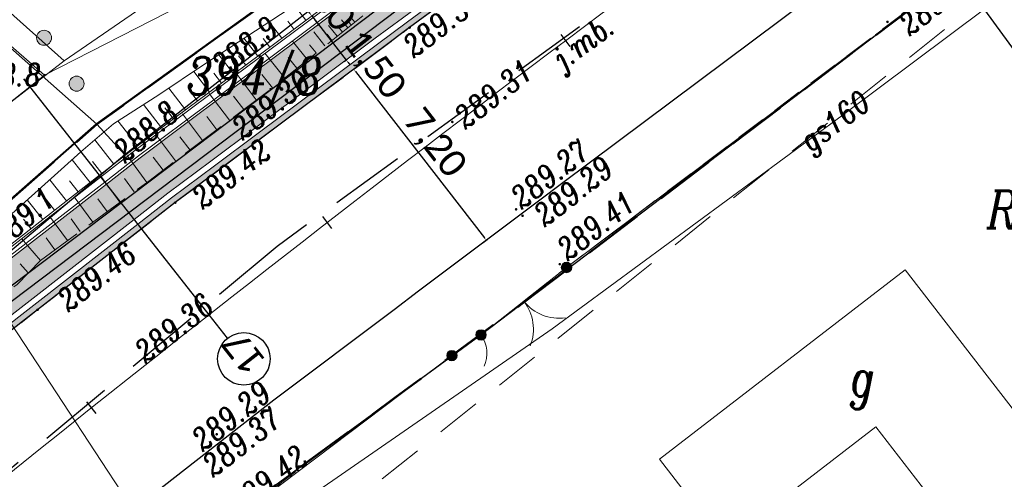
# Model space of a CAD drawing. Header units: metres. Extents: x -1 to 7476305, y 0 to 5497191.
# Tile 43 of 115: x 7475053 to 7475086, y 5496779 to 5496794. Entities that reach past the tile are written whole.
import ezdxf
from ezdxf.enums import TextEntityAlignment as Align

# ---------------------------------------------------------------- set-up
doc = ezdxf.new("R2010")
doc.units = ezdxf.units.M
for name, pattern in [('420-500', [1.5, 1, -0.5]), ('EGBO02-500', [2.5, 1.5, -1]), ('HIDDEN', [0.375, 0.25, -0.125]), ('KTCR02-500', [1.5, 1, -0.5]), ('KTJZ01-500', [2, 1.5, -0.5])]:
    doc.linetypes.add(name, pattern=pattern)
for name, color, linetype, lineweight, true_color in [('BUBZ01_1', 7, 'Continuous', 5, 0x0a0909), ('EGBB01', 7, 'Continuous', 5, 0x0a0909), ('EGBD03', 7, 'Continuous', 5, 0x0a0909), ('EGBK02', 7, 'Continuous', 5, 0x0a0909), ('EGBO02', 7, 'Continuous', 5, 0x0a0909), ('KTCR02', 7, 'Continuous', 5, 0x0a0909), ('KTJZ01', 7, 'Continuous', 5, 0x0a0909), ('KTKR01', 7, 'Continuous', 5, 0x0a0909), ('KTOK05_01', 7, 'Continuous', 5, 0x0a0909), ('RTPW01', 7, 'Continuous', 5, 0x0a0909), ('RTPW02', 7, 'Continuous', 5, 0x0a0909), ('suepnn', 7, 'Continuous', 5, 0x0a0909), ('SUPG_01', 7, 'Continuous', 5, 0x0a0909), ('SUPK_01', 7, 'Continuous', 5, 0x0a0909), ('SUSM04_01_E', 7, 'Continuous', 5, 0x0a0909), ('sutp', 7, 'Continuous', 5, 0x0a0909), ('SZOPO_905', 7, 'Continuous', 5, 0x0a0909), ('SZOPO_905_P', 7, 'Continuous', 5, 0x0a0909)]:
    doc.layers.add(name, color=color, linetype=linetype, lineweight=lineweight, true_color=true_color)
for name, color, linetype in [('C-DROGI-KORYTARZE', 7, 'Continuous'), ('C-DROGI-PRZEKROJE', 7, 'Continuous'), ('C-DROGI-SYTUACJA', 7, 'Continuous'), ('C-DROGI-SYTUACJA-ETYKIETY', 7, 'Continuous'), ('C-SIECI-RURY', 150, 'Continuous'), ('D_ naprawakonstrukcji', 7, 'Continuous'), ('D_Granice pasa drogowego', 30, '420-500'), ('d_gRANICE PODZIAŁOWE', 92, 'Continuous'), ('D_Linia charakterystyczna', 10, 'Continuous'), ('D_wymiary', 7, 'Continuous'), ('S-5_wymiary', 6, 'Continuous')]:
    doc.layers.add(name, color=color, linetype=linetype)
doc.layers.add('S-1_proj_obrzeze', color=11, linetype='Continuous', lineweight=30)
doc.layers.add('S-5_opis_poprzeczka', color=7, linetype='Continuous', lineweight=25)
doc.styles.add('! rom po 1.8mm', font='calibri.ttf', dxfattribs={"height": 0.9})
doc.styles.add('romans_pochyl', font='calibri.ttf', dxfattribs={"height": 0.75})
doc.styles.add('Style-ITALIC_1250', font='ITALIC_1250.shx')
doc.linetypes.add('KTOK05_01-500', pattern='A,3.75,[13,dgnlstyle-rozp_2015.shx,S=0.002778,R=0,X=0,Y=0],3.75', length=7.5)
doc.dimstyles.new('! 500', dxfattribs={"dimscale": 5, "dimtxt": 0.9, "dimasz": 0.18, "dimexe": 0.08, "dimexo": 0.04, "dimgap": 0.07, "dimtad": 1, "dimzin": 1, "dimtxsty": '! rom po 1.8mm', "dimcen": 0.09, "dimclrd": 256, "dimclre": 256, "dimclrt": 256, "dimazin": 1, "dimtfac": 1, "dimtix": 1, "dimtmove": 1, "dimatfit": 1, "dimfxl": 0.2, "dimlwd": -1, "dimlwe": -1, "dimarcsym": 0})

# ---------------------------------------------------------------- blocks, each defined once
blk = doc.blocks.new('*D93')
at = {"layer": 'D_wymiary', "transparency": 16777216}
for p, q in [((7475062.362, 5496794.286), (7475062.307, 5496794.357)), ((7475062.402, 5496794.203), (7475062.449, 5496794.239)), ((7475062.417, 5496794.215), (7475062.642, 5496793.925)), ((7475062.626, 5496793.913), (7475062.673, 5496793.95)), ((7475062.697, 5496793.854), (7475062.752, 5496793.783))]:
    blk.add_line(p, q, dxfattribs=at)
at = {"layer": 'D_wymiary', "lineweight": 30, "transparency": 16777216}
for points in [[(7475062.374, 5496794.295), (7475062.35, 5496794.277), (7475062.417, 5496794.215)], [(7475062.709, 5496793.863), (7475062.685, 5496793.845), (7475062.642, 5496793.925)]]:
    blk.add_solid(points, dxfattribs=at)
at = {"layer": 'Defpoints', "color": 0, "lineweight": 30, "transparency": 16777216}
for p in [(7475062.386, 5496794.191), (7475062.642, 5496793.925), (7475062.611, 5496793.901)]:
    blk.add_point(p, dxfattribs=at)
at = {"layer": 'D_wymiary', "lineweight": 30, "transparency": 16777216, "insert": (7475062.774, 5496794.818), "char_height": 0.9, "attachment_point": 5, "rotation": 307.8143, "style": '! rom po 1.8mm'}
blk.add_mtext('0,30', dxfattribs=at)
blk = doc.blocks.new('*D94')
at = {"layer": 'D_wymiary', "transparency": 16777216}
for p, q in [((7475062.587, 5496793.996), (7475062.532, 5496794.068)), ((7475062.596, 5496793.89), (7475062.673, 5496793.95)), ((7475062.642, 5496793.925), (7475063.56, 5496792.739)), ((7475063.5, 5496792.692), (7475063.592, 5496792.763)), ((7475063.615, 5496792.667), (7475063.671, 5496792.596))]:
    blk.add_line(p, q, dxfattribs=at)
at = {"layer": 'D_wymiary', "lineweight": 30, "transparency": 16777216}
for points in [[(7475062.599, 5496794.006), (7475062.575, 5496793.987), (7475062.642, 5496793.925)], [(7475063.627, 5496792.677), (7475063.604, 5496792.658), (7475063.56, 5496792.739)]]:
    blk.add_solid(points, dxfattribs=at)
at = {"layer": 'Defpoints', "color": 0, "lineweight": 30, "transparency": 16777216}
for p in [(7475062.58, 5496793.877, 289.44), (7475063.484, 5496792.68, 289.404), (7475063.56, 5496792.739)]:
    blk.add_point(p, dxfattribs=at)
at = {"layer": 'D_wymiary', "lineweight": 30, "transparency": 16777216, "insert": (7475064.468, 5496792.554), "char_height": 0.9, "attachment_point": 5, "rotation": 307.7418, "style": '! rom po 1.8mm'}
blk.add_mtext('1,50', dxfattribs=at)
blk = doc.blocks.new('*D95')
at = {"layer": 'D_wymiary', "transparency": 16777216}
for p, q in [((7475063.826, 5496792.436), (7475063.85, 5496792.454)), ((7475063.873, 5496792.359), (7475068.173, 5496786.804)), ((7475068.126, 5496786.653), (7475068.26, 5496786.757))]:
    blk.add_line(p, q, dxfattribs=at)
at = {"layer": 'D_wymiary', "lineweight": 30, "transparency": 16777216}
for points in [[(7475063.885, 5496792.368), (7475063.861, 5496792.35), (7475063.818, 5496792.43)], [(7475068.185, 5496786.813), (7475068.161, 5496786.794), (7475068.228, 5496786.732)]]:
    blk.add_solid(points, dxfattribs=at)
at = {"layer": 'Defpoints', "color": 0, "lineweight": 30, "transparency": 16777216}
for p in [(7475063.81, 5496792.424, 289.264), (7475068.228, 5496786.732), (7475068.11, 5496786.641)]:
    blk.add_point(p, dxfattribs=at)
at = {"layer": 'D_wymiary', "lineweight": 30, "transparency": 16777216, "insert": (7475066.489, 5496789.942), "char_height": 0.9, "attachment_point": 5, "rotation": 307.7418, "style": '! rom po 1.8mm'}
blk.add_mtext('7,20', dxfattribs=at)
blk = doc.blocks.new('510')
at = {"layer": 'SUSM04_01_E', "linetype": 'Continuous', "lineweight": 13, "true_color": 0x7a7a7a}
h = blk.add_hatch(color=8, dxfattribs=at)
edge = h.paths.add_edge_path()
edge.add_arc((0, 0), 0.25, 0, 360)
at = {"layer": 'SUSM04_01_E', "color": 18, "linetype": 'Continuous', "lineweight": 13, "true_color": 0x0a0909}
blk.add_circle((0, 0), 0.25, dxfattribs=at)
blk = doc.blocks.new('905')
at = {"layer": 'SZOPO_905', "color": 18, "linetype": 'Continuous', "lineweight": 13, "true_color": 0x0a0909}
for centre, start, end in [((-1.5, 0), 0, 60), ((1.5, 0), 120, 180)]:
    blk.add_arc(centre, 1.5, start, end, dxfattribs=at)
blk = doc.blocks.new('905P')
at = {"layer": 'SZOPO_905_P', "color": 18, "linetype": 'Continuous', "lineweight": 13, "true_color": 0x0a0909}
blk.add_arc((1.05, 0), 1.05, 120, 180, dxfattribs=at)
blk = doc.blocks.new('RTPW02')
at = {"layer": 'RTPW02', "linetype": 'Continuous', "lineweight": 13, "true_color": 0x0a0909}
h = blk.add_hatch(color=18, dxfattribs=at)
edge = h.paths.add_edge_path()
edge.add_arc((0, 0), 0.045, 0, 360)
blk = doc.blocks.new('RTPW01')
at = {"layer": 'RTPW01', "linetype": 'Continuous', "lineweight": 13, "true_color": 0x0a0909}
h = blk.add_hatch(color=18, dxfattribs=at)
edge = h.paths.add_edge_path()
edge.add_arc((0, 0), 0.045, 0, 360)
blk = doc.blocks.new('MDCP_klauzula')
at = {"layer": 'KTOK05_01', "linetype": 'Continuous', "lineweight": 18}
h = blk.add_hatch(color=252, dxfattribs=at)
edge = h.paths.add_edge_path()
edge.add_arc((7475070.91, 5496785.82), 0.175, 0, 360)
h = blk.add_hatch(color=252, dxfattribs=at)
edge = h.paths.add_edge_path()
edge.add_arc((7475068.06, 5496783.57), 0.175, 0, 360)
h = blk.add_hatch(color=252, dxfattribs=at)
edge = h.paths.add_edge_path()
edge.add_arc((7475068.06, 5496783.57), 0.175, 0, 360)
h = blk.add_hatch(color=252, dxfattribs=at)
edge = h.paths.add_edge_path()
edge.add_arc((7475067.09, 5496782.88), 0.175, 0, 360)
at = {"layer": 'BUBZ01_1', "color": 252, "linetype": 'Continuous', "lineweight": 18}
for p, q in [((7475063.404, 5496794.078), (7475063.616, 5496793.812)), ((7475063.639, 5496794.022), (7475063.732, 5496793.905)), ((7475063.687, 5496794.201), (7475063.849, 5496793.998)), ((7475062.483, 5496793.677), (7475062.857, 5496793.208)), ((7475062.928, 5496793.597), (7475063.09, 5496793.394)), ((7475062.979, 5496793.893), (7475063.265, 5496793.533)), ((7475063.316, 5496793.829), (7475063.44, 5496793.672)), ((7475061.774, 5496793.369), (7475062.273, 5496792.743)), ((7475060.854, 5496792.968), (7475061.514, 5496792.139)), ((7475062.347, 5496793.249), (7475062.565, 5496792.975)), ((7475061.636, 5496792.824), (7475061.923, 5496792.464)), ((7475059.894, 5496792.3), (7475060.569, 5496791.406)), ((7475060.757, 5496792.252), (7475061.105, 5496791.813)), ((7475058.999, 5496791.622), (7475059.672, 5496790.729)), ((7475059.813, 5496791.537), (7475060.151, 5496791.09)), ((7475058.104, 5496790.943), (7475058.776, 5496790.053)), ((7475058.918, 5496790.859), (7475059.254, 5496790.413)), ((7475057.209, 5496790.265), (7475057.879, 5496789.376)), ((7475058.022, 5496790.182), (7475058.358, 5496789.737)), ((7475056.266, 5496789.55), (7475056.923, 5496788.655)), ((7475057.126, 5496789.504), (7475057.461, 5496789.06)), ((7475055.383, 5496788.863), (7475056.021, 5496787.993)), ((7475056.178, 5496788.788), (7475056.502, 5496788.346)), ((7475054.501, 5496788.174), (7475055.118, 5496787.332)), ((7475055.285, 5496788.113), (7475055.6, 5496787.685)), ((7475053.677, 5496787.532), (7475054.276, 5496786.714)), ((7475054.393, 5496787.438), (7475054.697, 5496787.023)), ((7475053.374, 5496786.053), (7475052.741, 5496786.782)), ((7475053.56, 5496786.808), (7475053.855, 5496786.406)), ((7475052.959, 5496785.642), (7475052.699, 5496785.939))]:
    blk.add_line(p, q, dxfattribs=at)
at = {"layer": 'd_gRANICE PODZIAŁOWE', "color": 96, "lineweight": 30, "flags": 128}
blk.add_lwpolyline([(7475055.25, 5496790.597), (7475083.189, 5496810.712)], dxfattribs=at)
at = {"layer": 'EGBB01', "color": 252, "linetype": 'Continuous', "lineweight": 18, "flags": 128}
blk.add_lwpolyline([(7475074.009, 5496779.425), (7475082.203, 5496785.746), (7475087.207, 5496779.26), (7475084.06, 5496776.832), (7475081.227, 5496780.504), (7475076.18, 5496776.61), (7475074.009, 5496779.425)], close=True, dxfattribs=at)
at = {"layer": 'EGBD03', "color": 96, "linetype": 'Continuous', "lineweight": 30}
for p, q in [((7475083.189, 5496810.712), (7475056.186, 5496789.58)), ((7475055.25, 5496790.597), (7475035.25, 5496773.04))]:
    blk.add_line(p, q, dxfattribs=at)
at = {"layer": 'EGBD03', "color": 96, "linetype": 'Continuous', "lineweight": 30, "flags": 128}
for points in [[(7475056.186, 5496789.58), (7475055.25, 5496790.597), (7475032.93, 5496810.35)], [(7475089.15, 5496780.08), (7475111.51, 5496802.89), (7475103.398, 5496810.407), (7475068.06, 5496783.57), (7475056.626, 5496775.2)], [(7475056.186, 5496789.58), (7475033.026, 5496770.04), (7475032.26, 5496770.67), (7475009.318, 5496789.546)]]:
    blk.add_lwpolyline(points, dxfattribs=at)
at = {"layer": 'EGBO02', "color": 252, "linetype": 'EGBO02-500', "lineweight": 18, "flags": 128}
blk.add_lwpolyline([(7474926.693, 5496644.766), (7474954.52, 5496672.419), (7474982.797, 5496701.705), (7475013.214, 5496731.767), (7475041.938, 5496758.101), (7475056.651, 5496772.284), (7475084.376, 5496794.45), (7475106.187, 5496810.677), (7475131.323, 5496830.043), (7475141.178, 5496839.195), (7475152.816, 5496851.985)], dxfattribs=at)
at = {"layer": 'KTCR02', "color": 252, "linetype": 'KTCR02-500', "lineweight": 18, "flags": 128}
blk.add_lwpolyline([(7474913.55, 5496637.81), (7474921.76, 5496645.48), (7474928.68, 5496652.11), (7474934.7, 5496658.05), (7474941.22, 5496664.66), (7474945.33, 5496668.9), (7474948.75, 5496672.4), (7474955.06, 5496678.86), (7474964.24, 5496688.23), (7474969.27, 5496693.39), (7474978.01, 5496702.3), (7474984.64, 5496709.01), (7474993.79, 5496718.24), (7475004.32, 5496728.87), (7475009.22, 5496733.91), (7475014.25, 5496738.52), (7475019.49, 5496743.5), (7475024.78, 5496748.31), (7475028.23, 5496751.35), (7475034.3, 5496756.47), (7475037.66, 5496759.28), (7475043.92, 5496764.46), (7475050.39, 5496770.09), (7475051.89, 5496771.34), (7475055.205, 5496773.935), (7475056.84, 5496775.15), (7475062.31, 5496779.34), (7475067.09, 5496782.88), (7475068.06, 5496783.57), (7475070.91, 5496785.82), (7475085.65, 5496796.94), (7475089.21, 5496799.59), (7475097.78, 5496806.09), (7475103.42, 5496810.37), (7475103.6, 5496810.39), (7475106.47, 5496812.66), (7475107.32, 5496813.37), (7475108.08, 5496813.98), (7475112.92, 5496817.75)], dxfattribs=at)
at = {"layer": 'KTJZ01', "color": 252, "linetype": 'KTJZ01-500', "lineweight": 18, "flags": 128}
for points in [[(7474940.948, 5496678.227), (7474942.744, 5496679.768), (7474947.468, 5496684.472), (7474951.738, 5496688.783), (7474958.027, 5496695.193), (7474962.097, 5496699.235), (7474965.673, 5496702.794), (7474969.754, 5496707.034), (7474981.843, 5496719.552), (7474986.871, 5496724.456), (7474990.284, 5496728.016), (7474993.046, 5496730.57), (7474995.803, 5496733.399), (7474999.755, 5496737.308), (7475005.043, 5496742.399), (7475009.082, 5496746.263), (7475016.386, 5496752.922), (7475018.661, 5496754.834), (7475020.089, 5496756.127), (7475022.831, 5496758.571), (7475025.815, 5496761.182), (7475031.927, 5496766.616), (7475037.923, 5496771.877), (7475045.276, 5496778.075), (7475048.776, 5496780.871), (7475053.275, 5496784.409), (7475057.865, 5496787.982), (7475065.68, 5496793.821), (7475071.675, 5496798.251), (7475080.197, 5496804.617), (7475085.951, 5496808.863), (7475092.068, 5496813.415), (7475094.463, 5496815.318), (7475099.029, 5496818.877), (7475104.515, 5496823.229), (7475105.014, 5496823.868), (7475110.261, 5496828.106), (7475116.671, 5496833.487), (7475121.299, 5496837.758), (7475127.388, 5496843.57), (7475133.626, 5496849.85), (7475138.23, 5496854.845), (7475143.855, 5496861.074), (7475148.205, 5496866.026), (7475154.747, 5496873.863), (7475160.368, 5496880.935), (7475164.02, 5496885.897), (7475167.465, 5496890.774), (7475169.395, 5496893.556), (7475177.645, 5496905.781), (7475183.716, 5496915.79), (7475187.356, 5496922.37), (7475191.312, 5496929.431), (7475194.505, 5496935.684), (7475198.366, 5496943.242), (7475201.584, 5496949.716), (7475204.91, 5496956.567), (7475209.898, 5496967.043), (7475214.268, 5496976.102), (7475219.085, 5496986.161), (7475221.068, 5496990.37), (7475223.563, 5496995.716), (7475227.167, 5497003.081), (7475229.52, 5497008.043), (7475233.202, 5497015.17), (7475236.644, 5497022.005), (7475242.538, 5497033.041), (7475245.538, 5497037.898), (7475247.914, 5497042.007), (7475248.707, 5497043.191), (7475252.159, 5497048.588), (7475253.518, 5497050.557), (7475256.496, 5497054.779), (7475262.407, 5497062.145), (7475264.477, 5497064.71), (7475272.511, 5497072.714), (7475276.959, 5497077.087), (7475283.019, 5497082.422), (7475288.616, 5497087.275), (7475294.096, 5497092.097)], [(7475053.374, 5496786.053), (7475056.983, 5496788.699), (7475061.047, 5496791.767), (7475064.608, 5496794.602), (7475064.675, 5496796.379)], [(7475047.61, 5496781.672), (7475048.305, 5496782.124), (7475049.918, 5496783.383), (7475052.596, 5496785.251), (7475053.374, 5496786.053)]]:
    blk.add_lwpolyline(points, dxfattribs=at)
at = {"layer": 'KTKR01', "color": 252, "linetype": 'Continuous', "lineweight": 18, "flags": 128}
blk.add_lwpolyline([(7475023.36, 5496749.9), (7475026.84, 5496752.99), (7475032.44, 5496757.84), (7475036.26, 5496761.1), (7475042.38, 5496766.28), (7475048.54, 5496771.41), (7475049.34, 5496772.06), (7475055.62, 5496777.08), (7475061.15, 5496781.4), (7475065.16, 5496784.42), (7475065.97, 5496785.04), (7475069.98, 5496788.04), (7475070.79, 5496788.65), (7475084.4, 5496798.84), (7475087.98, 5496801.51), (7475096.58, 5496807.94), (7475101.86, 5496811.91), (7475106.85, 5496815.81)], dxfattribs=at)
at = {"layer": 'KTOK05_01', "color": 252, "linetype": 'KTOK05_01-500', "lineweight": 18}
blk.add_line((7475053.508, 5496792.237), (7475032.082, 5496810.855), dxfattribs=at)
at = {"layer": 'KTOK05_01', "color": 252, "linetype": 'Continuous', "lineweight": 18}
for p, q in [((7475070.91, 5496785.82), (7475068.06, 5496783.57)), ((7475068.06, 5496783.57), (7475067.09, 5496782.88))]:
    blk.add_line(p, q, dxfattribs=at)
at = {"layer": 'KTOK05_01', "color": 252, "linetype": 'KTOK05_01-500', "lineweight": 18, "flags": 128}
for points in [[(7475103.42, 5496810.37), (7475089.21, 5496799.59), (7475070.91, 5496785.82)], [(7475048.004, 5496787.878), (7475053.508, 5496792.237), (7475060.138, 5496795.64)], [(7475067.09, 5496782.88), (7475056.84, 5496775.15), (7475056.893, 5496773.906)]]:
    blk.add_lwpolyline(points, dxfattribs=at)
at = {"layer": 'KTOK05_01', "color": 252, "linetype": 'Continuous', "lineweight": 18}
for centre in [(7475070.91, 5496785.82), (7475068.06, 5496783.57), (7475068.06, 5496783.57), (7475067.09, 5496782.88)]:
    blk.add_circle(centre, 0.175, dxfattribs=at)
at = {"layer": 'suepnn', "color": 1, "linetype": 'Continuous', "lineweight": 13, "true_color": 0xfa0000}
blk.add_line((7475054.165, 5496792.708), (7475032.916, 5496811.635), dxfattribs=at)
at = {"layer": 'suepnn', "color": 1, "linetype": 'Continuous', "lineweight": 13, "true_color": 0xfa0000, "flags": 128}
blk.add_lwpolyline([(7475081.717, 5496811.662), (7475054.165, 5496792.708), (7475024.373, 5496769.616), (7474991.547, 5496737.68)], dxfattribs=at)
at = {"layer": 'SUPG_01', "color": 52, "linetype": 'Continuous', "lineweight": 13, "true_color": 0xbebf00, "flags": 128}
blk.add_lwpolyline([(7474958.86, 5496677.532), (7474964, 5496682.82), (7474972.257, 5496691.527), (7474980.453, 5496700.293), (7474988.669, 5496709.039), (7474996.24, 5496716.96), (7475004.715, 5496725.455), (7475013.364, 5496733.774), (7475021.968, 5496742.138), (7475030.384, 5496750.693), (7475033.36, 5496753.37), (7475042.275, 5496761.403), (7475051.432, 5496769.158), (7475052.628, 5496770.178), (7475056.504, 5496773.483), (7475060.563, 5496776.944), (7475070.432, 5496783.771), (7475080.096, 5496790.885), (7475089.7, 5496798.08), (7475099.183, 5496805.433), (7475108.913, 5496812.456), (7475118.151, 5496820.115), (7475121.945, 5496823.675), (7475122.42, 5496824.12)], dxfattribs=at)
at = {"layer": 'SUPK_01', "color": 36, "linetype": 'Continuous', "lineweight": 13, "true_color": 0x803300}
blk.add_line((7475056.314, 5496777.965), (7475051.908, 5496784.677), dxfattribs=at)
at = {"layer": 'sutp', "color": 30, "linetype": 'Continuous', "lineweight": 13, "true_color": 0xff9100, "flags": 128}
blk.add_lwpolyline([(7475024.373, 5496769.616), (7475054.165, 5496792.708), (7475081.717, 5496811.662)], dxfattribs=at)
at = {"layer": 'RTPW01', "color": 252, "linetype": 'Continuous', "lineweight": 18}
for p in [(7475060.669, 5496792.888), (7475053.508, 5496792.237), (7475056.179, 5496789.484)]:
    blk.add_blockref('RTPW01', p, dxfattribs=at)
at = {"layer": 'RTPW02', "color": 252, "linetype": 'Continuous', "lineweight": 18}
for p in [(7475081.61, 5496794.011), (7475065.68, 5496793.821), (7475061.047, 5496791.767), (7475067.103, 5496790.673), (7475057.865, 5496787.982), (7475069.23, 5496787.758), (7475069.444, 5496787.544), (7475070.684, 5496785.93), (7475053.275, 5496784.409), (7475056.913, 5496782.904), (7475059.249, 5496780.256), (7475059.422, 5496779.961)]:
    blk.add_blockref('RTPW02', p, dxfattribs=at)
at = {"layer": 'SUSM04_01_E', "color": 252, "linetype": 'Continuous', "lineweight": 18}
for p in [(7475053.493, 5496793.48), (7475054.577, 5496791.95)]:
    blk.add_blockref('510', p, dxfattribs=at)
at = {"layer": 'SZOPO_905', "color": 252, "linetype": 'Continuous', "lineweight": 18, "rotation": 218.2901631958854}
blk.add_blockref('905', (7475069.485, 5496784.695), dxfattribs=at)
at = {"layer": 'SZOPO_905_P', "color": 252, "linetype": 'Continuous', "lineweight": 18, "rotation": 215.4257721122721}
blk.add_blockref('905P', (7475068.06, 5496783.57), dxfattribs=at)
at = {"layer": 'EGBB01', "color": 252, "linetype": 'Continuous', "lineweight": 18, "style": 'Style-ITALIC_1250', "width": 0.8}
blk.add_text('g', height=1.25, dxfattribs=at).set_placement((7475080.79, 5496782.14), align=Align.MIDDLE_CENTER)
at = {"layer": 'EGBD03', "color": 96, "linetype": 'Continuous', "lineweight": 30, "style": 'Style-ITALIC_1250', "width": 0.8}
blk.add_text('394/8', height=1.25, dxfattribs=at).set_placement((7475058.245, 5496791.587))
at = {"layer": 'EGBK02', "color": 252, "linetype": 'Continuous', "lineweight": 18, "style": 'Style-ITALIC_1250', "width": 0.8}
blk.add_text('RIVb', height=1.25, dxfattribs=at).set_placement((7475084.927, 5496787.13))
at = {"layer": 'KTKR01', "color": 252, "linetype": 'Continuous', "lineweight": 18, "style": 'Style-ITALIC_1250', "width": 0.8}
blk.add_text('j.mb.', height=0.75, rotation=36.8227, dxfattribs=at).set_placement((7475070.813, 5496792.392))
at = {"layer": 'RTPW01', "color": 252, "linetype": 'Continuous', "lineweight": 18, "style": 'Style-ITALIC_1250', "width": 0.8}
for s, rotation, p in [('288.9', 38.046, (7475059.458, 5496792.153)), ('288.8', 40.7548, (7475056.201, 5496789.276)), ('289.1', 40.7548, (7475052.103, 5496786.423))]:
    blk.add_text(s, height=0.75, rotation=rotation, dxfattribs=at).set_placement(p)
blk.add_text('288.8', height=0.75, dxfattribs=at).set_placement((7475050.957, 5496791.873))
at = {"layer": 'RTPW02', "color": 252, "linetype": 'Continuous', "lineweight": 18, "style": 'Style-ITALIC_1250', "width": 0.8}
for s, rotation, p in [('289.40', 37.9349, (7475082.354, 5496793.516)), ('289.31', 37.9349, (7475065.825, 5496792.783)), ('289.31', 37.9349, (7475067.542, 5496790.411)), ('289.30', 38.046, (7475060.12, 5496790.039)), ('289.42', 37.9349, (7475058.786, 5496787.733)), ('289.27', 37.9349, (7475069.418, 5496787.733)), ('289.29', 37.9349, (7475070.189, 5496787.151)), ('289.41', 37.9349, (7475070.959, 5496786.016)), ('289.46', 37.9349, (7475054.306, 5496784.314)), ('289.36', 37.9349, (7475056.881, 5496782.596)), ('289.29', 37.9349, (7475058.786, 5496779.657)), ('289.37', 37.9349, (7475059.135, 5496778.798)), ('289.42', 37.9349, (7475060.008, 5496777.518))]:
    blk.add_text(s, height=0.75, rotation=rotation, dxfattribs=at).set_placement(p)
at = {"layer": 'SUPG_01', "color": 52, "linetype": 'Continuous', "lineweight": 13, "true_color": 0xbebf00, "style": 'Style-ITALIC_1250', "width": 0.8}
blk.add_text('gs160', height=0.75, rotation=36.3583, dxfattribs=at).set_placement((7475079.865, 5496790.714), align=Align.MIDDLE_CENTER)
blk = doc.blocks.new('AeccTickLine')
at = {"color": 0, "linetype": 'ByBlock', "lineweight": -2}
blk.add_line((0, 1), (0, -1), dxfattribs=at)
blk = doc.blocks.new('kolo')
at = {"layer": 'S-5_wymiary'}
blk.add_circle((-0.91, 0), 0.91, dxfattribs=at)

msp = doc.modelspace()

# ---------------------------------------------------------------- linework, layer by layer
at = {"layer": 'D_ naprawakonstrukcji', "color": 18, "lineweight": 30, "true_color": 0x000000, "flags": 128}
msp.add_lwpolyline([(7475092.412, 5496817.061), (7475083.189, 5496810.712), (7475063.35, 5496796.429), (7475055.25, 5496790.597), (7475035.25, 5496773.04), (7475032.26, 5496770.67), (7475010.572, 5496750.962)], dxfattribs=at)
at = {"layer": 'D_Granice pasa drogowego', "lineweight": 50, "ltscale": 2, "flags": 128}
msp.add_lwpolyline([(7474871.194, 5496602.021), (7474875.844, 5496605.985), (7474886.51, 5496614.328), (7474893.187, 5496619.551), (7474906.364, 5496629.859), (7474908.002, 5496630.38), (7474914.804, 5496638.74), (7474928.905, 5496651.777), (7474946.406, 5496669.552), (7474957.321, 5496680.639), (7474994.148, 5496718.045), (7475014.642, 5496738.841), (7475028.014, 5496750.844), (7475033.755, 5496755.998), (7475037.841, 5496759.479), (7475046.672, 5496767.002), (7475050.423, 5496770.198), (7475056.626, 5496775.2), (7475065.197, 5496781.478), (7475069.506, 5496784.668), (7475083.953, 5496795.64), (7475091.313, 5496801.229), (7475097.69, 5496806.073), (7475103.398, 5496810.407), (7475110.576, 5496816.081), (7475114.68, 5496819.326), (7475120.064, 5496824.042), (7475130.991, 5496833.37), (7475144.36, 5496846.35), (7475159.914, 5496864.742), (7475165.321, 5496871.433), (7475168.549, 5496875.377), (7475175.09, 5496884.328), (7475189.457, 5496903.989), (7475193.179, 5496911.075), (7475198.108, 5496920.456), (7475202.904, 5496929.586), (7475209.984, 5496944.676), (7475224.229, 5496974.661), (7475228.871, 5496985.456), (7475234.774, 5496999.181), (7475235.211, 5497000), (7475244.883, 5497018.143), (7475247.158, 5497021.622), (7475253.509, 5497032.362), (7475263.655, 5497046.357), (7475275.03, 5497059.7), (7475278.404, 5497063.267), (7475280.249, 5497065.127), (7475283.737, 5497068.192), (7475289.77, 5497074.68), (7475292.049, 5497076.649), (7475298.288, 5497082.039), (7475318.081, 5497097.784), (7475318.6, 5497101.12), (7475308.342, 5497109.277), (7475299.764, 5497105.915), (7475300.031, 5497102.685), (7475290.434, 5497094.878), (7475285.765, 5497091.08), (7475277.631, 5497083.259), (7475263.588, 5497069.572), (7475259.571, 5497065.54), (7475255.16, 5497060.7), (7475248.447, 5497051.193), (7475241.071, 5497040.575), (7475236.851, 5497034.5), (7475232.87, 5497026.192), (7475228.603, 5497017.286), (7475222.129, 5497003.773), (7475221.6, 5497002.67), (7475223.058, 5497002.07), (7475222.491, 5496999.056), (7475222.104, 5496998.239), (7475217.488, 5496988.479), (7475214.662, 5496982.503), (7475211.997, 5496976.871), (7475210.402, 5496973.497), (7475207.108, 5496966.534), (7475200.594, 5496952.761), (7475195.041, 5496942.357), (7475186.706, 5496926.741), (7475181.863, 5496917.665), (7475180.812, 5496915.697), (7475174.258, 5496906.159), (7475161.354, 5496887.311), (7475156.287, 5496881.059), (7475137.148, 5496857.357), (7475129.378, 5496848.794), (7475126.377, 5496845.473), (7475122.357, 5496841.906), (7475113.346, 5496833.897), (7475108.201, 5496829.327), (7475103.572, 5496825.562), (7475101.251, 5496823.675), (7475097.151, 5496820.343), (7475092.412, 5496817.061), (7475083.189, 5496810.712), (7475063.35, 5496796.429), (7475055.25, 5496790.597), (7475035.25, 5496773.04), (7475032.26, 5496770.67), (7475010.572, 5496750.962), (7475002.025, 5496743.149), (7474993.311, 5496735.182), (7474991.33, 5496733.29), (7474987.11, 5496729.262), (7474981.728, 5496724.125), (7474978.688, 5496721.224), (7474975.041, 5496717.744), (7474967.615, 5496710.352), (7474955.357, 5496698.026), (7474948.808, 5496691.442), (7474943.173, 5496685.776), (7474941.426, 5496684.019), (7474940.056, 5496682.642), (7474939.655, 5496682.287), (7474931.483, 5496675.053), (7474923.147, 5496667.674), (7474919.881, 5496664.783), (7474908.976, 5496655.13), (7474905.9, 5496652.407), (7474901.86, 5496653.48)], dxfattribs=at)

# ---------------------------------------------------------------- dimensions: what is measured, and where the dimension line sits
at = {"layer": 'D_wymiary', "color": 18, "lineweight": 30, "true_color": 0x000000}
dim = msp.add_linear_dim(base=(7475062.642, 5496793.925), p1=(7475062.386, 5496794.191), p2=(7475062.611, 5496793.901), angle=307.8143, text='0,30', dimstyle='! 500', override={"dimscale": 0.5}, dxfattribs=at)
dim.commit()
dim.dimension.update_dxf_attribs({"geometry": '*D93', "text_midpoint": (7475062.308, 5496794.456), "dimtype": 129})
dim = msp.add_linear_dim(base=(7475063.56, 5496792.739), p1=(7475062.58, 5496793.877, 289.44), p2=(7475063.484, 5496792.68, 289.404), angle=127.7418, dimstyle='! 500', override={"dimscale": 0.5}, dxfattribs=at)
dim.commit()
dim.dimension.update_dxf_attribs({"geometry": '*D94', "text_midpoint": (7475064.001, 5496792.193), "dimtype": 128})
dim = msp.add_linear_dim(base=(7475068.2281, 5496786.7324), p1=(7475063.8104, 5496792.4241, 289.2637), p2=(7475068.1097, 5496786.6408), angle=127.7418, dimstyle='! 500', override={"dimscale": 0.5}, dxfattribs=at)
dim.commit()
dim.dimension.update_dxf_attribs({"geometry": '*D95', "text_midpoint": (7475066.4895, 5496789.9423)})

# ---------------------------------------------------------------- next in the draw order: block references
at = {"layer": 'RTPW01', "color": 18, "lineweight": 30, "true_color": 0x000000}
msp.add_blockref('MDCP_klauzula', (0, 0), dxfattribs=at)

# ---------------------------------------------------------------- next in the draw order: hatches: boundary and pattern name
at = {"layer": 'C-DROGI-KORYTARZE', "linetype": 'Continuous', "lineweight": -3, "true_color": 0xfeeab9}
msp.add_hatch(color=254, dxfattribs=at).paths.add_polyline_path([(7475086.635, 5496809.87), (7475085.708, 5496809.181), (7475085.407, 5496808.958), (7475079.962, 5496804.941), (7475078.167, 5496803.6), (7475076.641, 5496802.46), (7475072.614, 5496799.451), (7475071.436, 5496798.572), (7475068.575, 5496796.458), (7475065.438, 5496794.139), (7475064.535, 5496793.465), (7475060.507, 5496790.456), (7475059.05, 5496789.367), (7475057.618, 5496788.297), (7475056.496, 5496787.423), (7475053.026, 5496784.722), (7475052.53, 5496784.332), (7475050.146, 5496782.457), (7475049.205, 5496783.626), (7475051.594, 5496785.504), (7475052.091, 5496785.895), (7475055.569, 5496788.602), (7475056.694, 5496789.478), (7475058.129, 5496790.55), (7475059.589, 5496791.641), (7475063.625, 5496794.657), (7475064.529, 5496795.333), (7475067.673, 5496797.656), (7475070.54, 5496799.775), (7475071.72, 5496800.656), (7475075.756, 5496803.671), (7475077.285, 5496804.813), (7475079.08, 5496806.154), (7475084.496, 5496810.15), (7475084.797, 5496810.373), (7475085.724, 5496811.062), (7475086.635, 5496809.87)], flags=0)
at = {"layer": 'C-DROGI-PRZEKROJE', "linetype": 'Continuous', "lineweight": -3}
msp.add_hatch(color=5, dxfattribs=at).paths.add_polyline_path([(7475086.877, 5496809.552), (7475085.951, 5496808.863), (7475085.65, 5496808.641), (7475080.197, 5496804.617), (7475078.402, 5496803.276), (7475076.877, 5496802.137), (7475072.852, 5496799.13), (7475071.675, 5496798.251), (7475068.816, 5496796.138), (7475065.68, 5496793.821), (7475064.778, 5496793.147), (7475060.752, 5496790.139), (7475059.296, 5496789.051), (7475057.865, 5496787.982), (7475056.743, 5496787.109), (7475053.275, 5496784.409), (7475052.779, 5496784.019), (7475050.397, 5496782.145), (7475050.271, 5496782.302), (7475052.654, 5496784.176), (7475053.15, 5496784.566), (7475056.619, 5496787.266), (7475057.741, 5496788.14), (7475059.173, 5496789.209), (7475060.63, 5496790.298), (7475064.657, 5496793.306), (7475065.559, 5496793.98), (7475068.695, 5496796.298), (7475071.555, 5496798.412), (7475072.733, 5496799.291), (7475076.759, 5496802.299), (7475078.285, 5496803.439), (7475080.079, 5496804.779), (7475085.528, 5496808.8), (7475085.829, 5496809.022), (7475086.756, 5496809.712), (7475086.877, 5496809.552)], flags=0)

# ---------------------------------------------------------------- next in the draw order: linework, layer by layer
at = {"layer": 'C-DROGI-KORYTARZE', "color": 34, "linetype": 'Continuous', "lineweight": 15}
for p, q in [((7475062.217, 5496794.067, 289.421), (7475061.833, 5496794.568, 289)), ((7475061.416, 5496793.468, 289.425), (7475060.995, 5496794.016, 288.965)), ((7475061.816, 5496793.768, 289.423), (7475061.615, 5496794.03, 289.203)), ((7475060.615, 5496792.87, 289.43), (7475060.156, 5496793.464, 288.93)), ((7475061.015, 5496793.169, 289.428), (7475060.795, 5496793.454, 289.188)), ((7475059.814, 5496792.271, 289.434), (7475059.318, 5496792.912, 288.895)), ((7475060.214, 5496792.57, 289.432), (7475059.976, 5496792.879, 289.172)), ((7475059.012, 5496791.672, 289.45), (7475058.481, 5496792.357, 288.872)), ((7475059.413, 5496791.972, 289.437), (7475059.156, 5496792.304, 289.157)), ((7475058.211, 5496791.074, 289.478), (7475057.647, 5496791.799, 288.865)), ((7475058.612, 5496791.373, 289.464), (7475058.338, 5496791.726, 289.166)), ((7475057.41, 5496790.475, 289.51), (7475056.804, 5496791.252, 288.854)), ((7475057.811, 5496790.775, 289.493), (7475057.519, 5496791.149, 289.177)), ((7475056.609, 5496789.877, 289.545), (7475055.956, 5496790.711, 288.838)), ((7475057.01, 5496790.176, 289.528), (7475056.695, 5496790.579, 289.187)), ((7475055.818, 5496789.265, 289.553), (7475055.182, 5496790.076, 288.866)), ((7475056.213, 5496789.572, 289.552), (7475055.887, 5496789.988, 289.2)), ((7475055.029, 5496788.651, 289.558), (7475054.428, 5496789.415, 288.91)), ((7475055.424, 5496788.958, 289.554), (7475055.113, 5496789.353, 289.22)), ((7475054.24, 5496788.037, 289.567), (7475053.68, 5496788.746, 288.965)), ((7475054.634, 5496788.344, 289.563), (7475054.344, 5496788.712, 289.25)), ((7475053.451, 5496787.422, 289.576), (7475052.932, 5496788.078, 289.019)), ((7475053.845, 5496787.73, 289.572), (7475053.576, 5496788.071, 289.282)), ((7475053.056, 5496787.115, 289.581), (7475052.807, 5496787.429, 289.313))]:
    msp.add_line(p, q, dxfattribs=at)
at = {"layer": 'C-DROGI-KORYTARZE', "color": 32, "linetype": 'Continuous', "lineweight": 15}
msp.add_polyline3d([(7475085.212, 5496811.732, 288.958), (7475084.284, 5496811.045, 288.986), (7475083.996, 5496810.805, 289.001), (7475078.68, 5496806.704, 289.132), (7475076.87, 5496805.385, 289.079), (7475075.338, 5496804.243, 289.074), (7475071.207, 5496801.348, 289.016), (7475069.972, 5496800.538, 289.008), (7475067.122, 5496798.389, 289.053), (7475063.965, 5496796.074, 289.068), (7475063.071, 5496795.383, 289.052), (7475058.845, 5496792.6, 288.875), (7475057.324, 5496791.583, 288.863), (7475055.804, 5496790.614, 288.836), (7475054.723, 5496789.678, 288.889), (7475051.426, 5496786.731, 289.128), (7475050.985, 5496786.267, 289.193), (7475048.609, 5496784.367, 289.226)], dxfattribs=at)
at = {"layer": 'C-DROGI-KORYTARZE', "color": 26, "linetype": 'Continuous', "lineweight": 15}
msp.add_polyline3d([(7475085.499, 5496811.356, 289.273), (7475084.573, 5496810.667, 289.304), (7475084.271, 5496810.444, 289.303), (7475078.862, 5496806.453, 289.338), (7475077.068, 5496805.113, 289.304), (7475075.538, 5496803.97, 289.3), (7475071.5, 5496800.953, 289.344), (7475070.319, 5496800.071, 289.396), (7475067.451, 5496797.952, 289.418), (7475064.305, 5496795.627, 289.442), (7475063.4, 5496794.951, 289.414), (7475059.362, 5496791.934, 289.437), (7475057.901, 5496790.842, 289.489), (7475056.465, 5496789.769, 289.551), (7475055.34, 5496788.893, 289.555), (7475051.861, 5496786.185, 289.594), (7475051.363, 5496785.793, 289.597), (7475048.973, 5496783.914, 289.614)], dxfattribs=at)
at = {"layer": 'C-DROGI-PRZEKROJE', "color": 10, "linetype": 'Continuous', "lineweight": 15, "ltscale": 0.3}
for points in [[(7475090.714, 5496815.148, 289.271), (7475084.623, 5496810.615, 289.288), (7475084.324, 5496810.395, 289.287), (7475078.871, 5496806.371, 289.322), (7475077.072, 5496805.028, 289.288), (7475075.547, 5496803.888, 289.284), (7475071.52, 5496800.88, 289.328), (7475070.347, 5496800.004, 289.38), (7475067.49, 5496797.893, 289.402), (7475064.35, 5496795.572, 289.426), (7475063.444, 5496794.895, 289.398), (7475059.417, 5496791.887, 289.421), (7475057.961, 5496790.798, 289.473), (7475056.515, 5496789.718, 289.535), (7475055.378, 5496788.834, 289.539), (7475051.906, 5496786.13, 289.578)], [(7475085.724, 5496811.062, 289.287), (7475084.797, 5496810.373, 289.318), (7475084.496, 5496810.15, 289.317), (7475079.08, 5496806.154, 289.352), (7475077.285, 5496804.813, 289.318), (7475075.756, 5496803.671, 289.314), (7475071.72, 5496800.656, 289.358), (7475070.54, 5496799.775, 289.41), (7475067.673, 5496797.656, 289.432), (7475064.529, 5496795.333, 289.456), (7475063.625, 5496794.657, 289.428), (7475059.589, 5496791.641, 289.451), (7475058.129, 5496790.55, 289.503), (7475056.694, 5496789.478, 289.565), (7475055.569, 5496788.602, 289.569), (7475052.091, 5496785.895, 289.608), (7475051.594, 5496785.504, 289.611), (7475049.205, 5496783.626, 289.628)], [(7475086.635, 5496809.87, 289.257), (7475085.708, 5496809.181, 289.288), (7475085.407, 5496808.958, 289.287), (7475079.962, 5496804.941, 289.322), (7475078.167, 5496803.6, 289.288), (7475076.641, 5496802.46, 289.284), (7475072.614, 5496799.451, 289.328), (7475071.436, 5496798.572, 289.38), (7475068.575, 5496796.458, 289.402), (7475065.438, 5496794.139, 289.426), (7475064.535, 5496793.465, 289.398), (7475060.507, 5496790.456, 289.421), (7475059.05, 5496789.367, 289.473), (7475057.618, 5496788.297, 289.535), (7475056.496, 5496787.423, 289.539), (7475053.026, 5496784.722, 289.578), (7475052.53, 5496784.332, 289.581), (7475050.146, 5496782.457, 289.598)], [(7475086.756, 5496809.711, 289.117), (7475085.83, 5496809.022, 289.148), (7475085.528, 5496808.799, 289.147), (7475080.079, 5496804.779, 289.182), (7475078.285, 5496803.438, 289.148), (7475076.759, 5496802.299, 289.144), (7475072.733, 5496799.291, 289.188), (7475071.556, 5496798.411, 289.24), (7475068.696, 5496796.298, 289.262), (7475065.559, 5496793.98, 289.286), (7475064.657, 5496793.306, 289.258), (7475060.63, 5496790.297, 289.281), (7475059.173, 5496789.209, 289.333), (7475057.742, 5496788.139, 289.395), (7475056.619, 5496787.266, 289.399), (7475053.15, 5496784.565, 289.438), (7475052.654, 5496784.175, 289.441), (7475050.271, 5496782.301, 289.458)], [(7475086.877, 5496809.552, 289.137), (7475085.951, 5496808.863, 289.168), (7475085.65, 5496808.641, 289.167), (7475080.197, 5496804.617, 289.202), (7475078.402, 5496803.276, 289.168), (7475076.877, 5496802.137, 289.164), (7475072.852, 5496799.13, 289.208), (7475071.675, 5496798.251, 289.26), (7475068.816, 5496796.138, 289.282), (7475065.68, 5496793.821, 289.306), (7475064.778, 5496793.147, 289.278), (7475060.752, 5496790.139, 289.301), (7475059.296, 5496789.051, 289.353), (7475057.865, 5496787.982, 289.415), (7475056.743, 5496787.109, 289.419), (7475053.275, 5496784.409, 289.458), (7475052.779, 5496784.019, 289.461), (7475050.397, 5496782.145, 289.478)]]:
    msp.add_polyline3d(points, dxfattribs=at)
at = {"layer": 'C-DROGI-PRZEKROJE', "color": 1, "linetype": 'Continuous', "lineweight": 15}
msp.add_polyline3d([(7475086.635, 5496809.87, 289.257), (7475085.708, 5496809.181, 289.288), (7475085.407, 5496808.958, 289.287), (7475079.962, 5496804.941, 289.322), (7475078.167, 5496803.6, 289.288), (7475076.641, 5496802.46, 289.284), (7475072.614, 5496799.451, 289.328), (7475071.436, 5496798.572, 289.38), (7475068.575, 5496796.458, 289.402), (7475065.438, 5496794.139, 289.426), (7475064.535, 5496793.465, 289.398), (7475060.507, 5496790.456, 289.421), (7475059.05, 5496789.367, 289.473), (7475057.618, 5496788.297, 289.535), (7475056.496, 5496787.423, 289.539), (7475053.026, 5496784.722, 289.578), (7475052.53, 5496784.332, 289.581), (7475050.146, 5496782.457, 289.598)], dxfattribs=at)
at = {"layer": 'C-DROGI-PRZEKROJE', "color": 7, "linetype": 'Continuous', "lineweight": -3}
msp.add_polyline3d([(7475086.877, 5496809.552, 289.117), (7475085.951, 5496808.863, 289.148), (7475085.65, 5496808.641, 289.147), (7475080.197, 5496804.617, 289.182), (7475078.402, 5496803.276, 289.148), (7475076.877, 5496802.137, 289.144), (7475072.852, 5496799.13, 289.188), (7475071.675, 5496798.251, 289.24), (7475068.816, 5496796.138, 289.262), (7475065.68, 5496793.821, 289.286), (7475064.778, 5496793.147, 289.258), (7475060.752, 5496790.139, 289.281), (7475059.296, 5496789.051, 289.333), (7475057.865, 5496787.982, 289.395), (7475056.743, 5496787.109, 289.399), (7475053.275, 5496784.409, 289.438), (7475052.779, 5496784.019, 289.441), (7475050.397, 5496782.145, 289.458)], dxfattribs=at)
at = {"layer": 'C-DROGI-SYTUACJA', "color": 8, "linetype": 'HIDDEN', "lineweight": -3, "ltscale": 10}
for p, q in [((7475080.446, 5496800.465), (7475061.265, 5496786.524)), ((7475061.265, 5496786.524), (7475043.057, 5496771.335))]:
    msp.add_line(p, q, dxfattribs=at)
at = {"layer": 'C-DROGI-SYTUACJA', "color": 1, "linetype": 'Continuous', "lineweight": 15, "ltscale": 0.5, "flags": 128}
msp.add_lwpolyline([(7475080.446, 5496800.465, 0.016694), (7475043.057, 5496771.335)], format="xyb", dxfattribs=at)
at = {"layer": 'C-DROGI-SYTUACJA', "color": 7, "linetype": 'Continuous', "lineweight": 30}
msp.add_polyline3d([(7475023.36, 5496749.9, 289.488), (7475026.84, 5496752.99, 289.472), (7475032.44, 5496757.84, 289.407), (7475036.26, 5496761.1, 289.398), (7475042.38, 5496766.28, 289.368), (7475048.54, 5496771.41, 289.374), (7475049.34, 5496772.06, 289.364), (7475055.62, 5496777.08, 289.294), (7475061.15, 5496781.4, 289.302), (7475065.16, 5496784.42, 289.293), (7475065.97, 5496785.04, 289.291), (7475069.98, 5496788.04, 289.279), (7475070.79, 5496788.65, 289.285), (7475084.4, 5496798.84, 289.211), (7475087.98, 5496801.51, 289.253), (7475096.58, 5496807.94, 289.357), (7475101.86, 5496811.91, 289.365), (7475106.85, 5496815.81, 289.351)], dxfattribs=at)
at = {"layer": 'C-DROGI-SYTUACJA-ETYKIETY', "color": 1, "linetype": 'Continuous', "lineweight": -3}
msp.add_line((7475080.446, 5496800.465), (7475103.963, 5496768.108), dxfattribs=at)
at = {"layer": 'C-SIECI-RURY', "color": 150, "linetype": 'Continuous', "lineweight": 30}
for p, q in [((7475045.23, 5496779.797), (7475079.129, 5496805.42)), ((7475045.483, 5496779.463), (7475079.381, 5496805.086))]:
    msp.add_line(p, q, dxfattribs=at)
at = {"layer": 'D_Linia charakterystyczna', "color": 10, "linetype": 'Continuous', "lineweight": 30, "ltscale": 0.1}
msp.add_polyline3d([(7475092.412, 5496817.061, 0.504), (7475083.189, 5496810.712, 0.69), (7475063.35, 5496796.429, 0.64), (7475055.25, 5496790.597, 0.49), (7475035.25, 5496773.04, 0.413), (7475032.26, 5496770.67, 0.567), (7475010.572, 5496750.962, 1.313)], dxfattribs=at)
at = {"layer": 'D_Linia charakterystyczna', "color": 212, "linetype": 'Continuous', "lineweight": 40, "true_color": 0xd200d2}
msp.add_polyline3d([(7475022.656, 5496761.943, 289.29), (7475028.473, 5496767.228, 289.019), (7475029.996, 5496768.613, 288.969), (7475031.181, 5496769.69, 288.93), (7475032.26, 5496770.67, 288.894), (7475035.25, 5496773.04, 288.753), (7475045.496, 5496782.038, 289.21), (7475055.244, 5496790.597, 288.838), (7475083.189, 5496810.712, 289.036), (7475092.412, 5496817.061, 288.851)], dxfattribs=at)
at = {"layer": 'D_Linia charakterystyczna', "color": 10, "linetype": 'Continuous', "lineweight": -3, "ltscale": 0.1}
msp.add_polyline3d([(7475092.412, 5496817.061, 288.851), (7475083.189, 5496810.712, 289.036), (7475063.35, 5496796.429, 288.987), (7475055.25, 5496790.597, 288.837), (7475045.497, 5496782.036, 288.796), (7475035.25, 5496773.04, 288.753), (7475032.26, 5496770.67, 288.894), (7475031.181, 5496769.69, 288.93), (7475029.996, 5496768.613, 288.969), (7475028.473, 5496767.228, 289.019), (7475022.657, 5496761.943, 289.21)], dxfattribs=at)
at = {"layer": 'S-1_proj_obrzeze', "color": 250, "linetype": 'Continuous', "lineweight": 15}
for points in [[(7475085.675, 5496811.126, 289.287), (7475084.749, 5496810.436, 289.318), (7475084.447, 5496810.214, 289.317), (7475079.033, 5496806.219, 289.352), (7475077.238, 5496804.878, 289.318), (7475075.709, 5496803.736, 289.314), (7475071.672, 5496800.72, 289.358), (7475070.492, 5496799.839, 289.41), (7475067.625, 5496797.72, 289.432), (7475064.481, 5496795.396, 289.456), (7475063.576, 5496794.721, 289.428), (7475059.54, 5496791.704, 289.451), (7475058.079, 5496790.613, 289.503), (7475056.644, 5496789.541, 289.565), (7475055.519, 5496788.665, 289.569), (7475052.042, 5496785.958, 289.608), (7475051.544, 5496785.567, 289.611), (7475049.155, 5496783.688, 289.628)], [(7475085.724, 5496811.062, 289.287), (7475084.797, 5496810.373, 289.318), (7475084.496, 5496810.15, 289.317), (7475079.08, 5496806.154, 289.352), (7475077.285, 5496804.813, 289.318), (7475075.756, 5496803.671, 289.314), (7475071.72, 5496800.656, 289.358), (7475070.54, 5496799.775, 289.41), (7475067.673, 5496797.656, 289.432), (7475064.529, 5496795.333, 289.456), (7475063.625, 5496794.657, 289.428), (7475059.589, 5496791.641, 289.451), (7475058.129, 5496790.55, 289.503), (7475056.694, 5496789.478, 289.565), (7475055.569, 5496788.602, 289.569), (7475052.091, 5496785.895, 289.608), (7475051.594, 5496785.504, 289.611), (7475049.205, 5496783.626, 289.628)]]:
    msp.add_polyline3d(points, dxfattribs=at)
at = {"layer": 'S-5_opis_poprzeczka', "color": 7, "linetype": 'Continuous', "lineweight": 25}
msp.add_lwpolyline([(7475059.613, 5496783.459), (7475058.995, 5496784.245), (7475052.814, 5496792.106)], dxfattribs=at)

# ---------------------------------------------------------------- next in the draw order: block references
at = {"layer": 'C-DROGI-SYTUACJA-ETYKIETY', "color": 7, "linetype": 'Continuous', "lineweight": 30}
for p, xscale, yscale, zscale, rotation in [((7475070.883, 5496793.392), 0.25, 0.25, 0.25, 216.9695215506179), ((7475062.936, 5496787.322), 0.25, 0.25, 0.25, 217.7765043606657), ((7475055.076, 5496781.14), 0.2499999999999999, 0.2499999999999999, 0.2499999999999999, 218.5834871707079)]:
    msp.add_blockref('AeccTickLine', p, dxfattribs=dict(at, xscale=xscale, yscale=yscale, zscale=zscale, rotation=rotation))
at = {"layer": 'S-5_opis_poprzeczka', "color": 7, "linetype": 'Continuous', "lineweight": 25, "xscale": 0.9614294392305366, "yscale": 0.9614294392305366, "zscale": 0.9614294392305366, "rotation": 128.1799957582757}
msp.add_blockref('kolo', (7475059.613, 5496783.459), dxfattribs=at)

# ---------------------------------------------------------------- next in the draw order: texts
at = {"layer": 'S-5_opis_poprzeczka', "color": 7, "linetype": 'Continuous', "lineweight": 25, "insert": (7475060.944, 5496782.677), "char_height": 0.9, "attachment_point": 7, "rotation": 128.18, "style": 'romans_pochyl'}
msp.add_mtext('{\\fCalibri|b0|i0|c238|p34;17}', dxfattribs=at)

doc.saveas('drawing.dxf')
